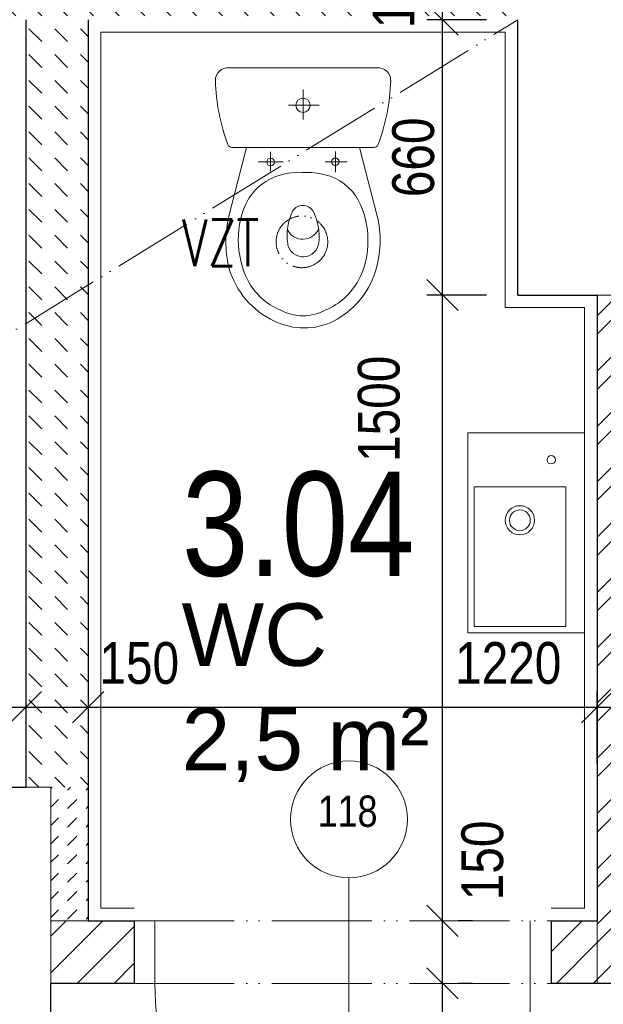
# Model space of a CAD drawing. Header units: millimetres. Extents: x -300958 to -108039, y 30118 to 292543.
# Tile 192 of 256: x -194447 to -193048, y 147670 to 150030. Entities that reach past the tile are written whole.
import ezdxf
from ezdxf.enums import TextEntityAlignment as Align

# ---------------------------------------------------------------- set-up
doc = ezdxf.new("R2010")
doc.units = ezdxf.units.MM
doc.header["$MEASUREMENT"] = 0
doc.linetypes.add('ACAD_ISO05W100', pattern=[33, 24, -3, 0, -3, 0, -3])
doc.layers.get('0').update_dxf_attribs({"lineweight": 13})
doc.layers.get('Defpoints').update_dxf_attribs({"color": 3, "lineweight": 13})
for name, color, linetype, lineweight in [('dims', 7, 'Continuous', 9), ('dvere', 7, 'Continuous', 9), ('Materiály', 1, 'Continuous', 13), ('navrh', 1, 'Continuous', 9), ('obklad', 8, 'Continuous', 5), ('popis', 7, 'Continuous', 9), ('PSV', 7, 'Continuous', 13), ('rost', 6, 'Continuous', 0), ('tenka', 7, 'Continuous', 13), ('texts', 3, 'Continuous', 30), ('walls', 7, 'Continuous', 13), ('zařizovací předměty', 7, 'Continuous', 9), ('ŠRAFA', 7, 'Continuous', 13)]:
    doc.layers.add(name, color=color, linetype=linetype, lineweight=lineweight)
doc.styles.add('GENERATED_STYLE_8', font='arial.ttf')
doc.styles.get("Standard").update_dxf_attribs({"font": 'txt.shx'})
doc.styles.add('STYLE-0', font='ARIALN.TTF')
doc.styles.add('Style-Arial', font='arial.ttf')
doc.dimstyles.new('arch', dxfattribs={"dimscale": 50, "dimtxt": 2.5, "dimasz": 2.5, "dimexe": 1.25, "dimexo": 0.9, "dimtad": 1, "dimdec": 0, "dimtxsty": 'STYLE-0', "dimblk": 'ARCHTICK', "dimcen": 2.5, "dimadec": 0, "dimazin": 0, "dimtfac": 1, "dimtdec": 0, "dimtmove": 2, "dimatfit": 3, "dimldrblk": 'ARCHTICK', "dimfxl": 0, "dimarcsym": 0})
pattern_1 = [(45, (31500, 0), (-44.194174, 44.194174), [])]

# ---------------------------------------------------------------- blocks, each defined once
blk = doc.blocks.new('_ArchTick')
at = {"color": 0, "linetype": 'ByBlock', "flags": 128}
blk.add_lwpolyline([(-0.5, -0.5), (0.5, 0.5)], dxfattribs=at)
blk = doc.blocks.new('*D2320')
at = {"layer": 'Defpoints', "color": 0, "linetype": 'Continuous'}
for p in [(-193433.1, 149370), (-193252.6, 149370), (-193436.5, 147870)]:
    blk.add_point(p, dxfattribs=at)
at = {"layer": 'dims', "color": 0, "linetype": 'Continuous', "lineweight": -2}
for p, q in [((-193327.6, 149370), (-193470.6, 149370)), ((-193433.1, 147870), (-193433.1, 149370)), ((-193361.5, 147870), (-193395.6, 147870))]:
    blk.add_line(p, q, dxfattribs=at)
at = {"layer": 'dims', "color": 0, "linetype": 'Continuous', "lineweight": -2, "xscale": 75, "yscale": 75, "zscale": 75}
for p, rotation in [((-193433.1, 149370), 90), ((-193433.1, 147870), 270)]:
    blk.add_blockref('_ArchTick', p, dxfattribs=dict(at, rotation=rotation))
at = {"layer": 'dims', "color": 0, "linetype": 'Continuous', "insert": (-193585.5, 149097.2), "char_height": 100, "attachment_point": 5, "rotation": 90, "style": 'STYLE-0'}
blk.add_mtext('1500', dxfattribs=at)
blk = doc.blocks.new('*D2321')
at = {"layer": 'Defpoints', "color": 0, "linetype": 'Continuous'}
for p in [(-193436.5, 147720), (-193433.1, 147720), (-193436.5, 145770)]:
    blk.add_point(p, dxfattribs=at)
at = {"layer": 'dims', "color": 0, "linetype": 'Continuous', "lineweight": -2}
for p, q in [((-193433.1, 145770), (-193433.1, 147720)), ((-193361.5, 147720), (-193395.6, 147720)), ((-193361.5, 145770), (-193395.6, 145770))]:
    blk.add_line(p, q, dxfattribs=at)
at = {"layer": 'dims', "color": 0, "linetype": 'Continuous', "lineweight": -2, "xscale": 75, "yscale": 75, "zscale": 75}
for p, rotation in [((-193433.1, 147720), 90), ((-193433.1, 145770), 270)]:
    blk.add_blockref('_ArchTick', p, dxfattribs=dict(at, rotation=rotation))
at = {"layer": 'dims', "color": 0, "linetype": 'Continuous', "insert": (-193531.9, 146454.9), "char_height": 100, "attachment_point": 5, "rotation": 90, "style": 'STYLE-0'}
blk.add_mtext('1950', dxfattribs=at)
blk = doc.blocks.new('*D2367')
at = {"layer": 'Defpoints', "color": 0, "linetype": 'Continuous'}
for p in [(-193436.5, 147870), (-193433.1, 147870), (-193436.5, 147720)]:
    blk.add_point(p, dxfattribs=at)
at = {"layer": 'dims', "color": 0, "linetype": 'Continuous', "lineweight": -2}
for p, q in [((-193433.1, 147720), (-193433.1, 147870)), ((-193361.5, 147870), (-193395.6, 147870)), ((-193361.5, 147720), (-193395.6, 147720))]:
    blk.add_line(p, q, dxfattribs=at)
at = {"layer": 'dims', "color": 0, "linetype": 'Continuous', "lineweight": -2, "xscale": 75, "yscale": 75, "zscale": 75}
for p, rotation in [((-193433.1, 147870), 90), ((-193433.1, 147720), 270)]:
    blk.add_blockref('_ArchTick', p, dxfattribs=dict(at, rotation=rotation))
at = {"layer": 'dims', "color": 0, "linetype": 'Continuous', "insert": (-193337.2, 148014.7), "char_height": 100, "attachment_point": 5, "rotation": 90, "style": 'STYLE-0'}
blk.add_mtext('150', dxfattribs=at)
blk = doc.blocks.new('*D2403')
at = {"layer": 'Defpoints', "color": 0, "linetype": 'Continuous'}
for p in [(-194282.6, 148649), (-193062.6, 148382), (-193062.6, 148382)]:
    blk.add_point(p, dxfattribs=at)
at = {"layer": 'dims', "color": 0, "linetype": 'Continuous', "lineweight": -2}
for p, q in [((-194282.6, 148574), (-194282.6, 148344.5)), ((-193062.6, 148457), (-193062.6, 148419.5)), ((-194282.6, 148382), (-193062.6, 148382))]:
    blk.add_line(p, q, dxfattribs=at)
at = {"layer": 'dims', "color": 0, "linetype": 'Continuous', "lineweight": -2, "xscale": 75, "yscale": 75, "zscale": 75, "rotation": 180}
blk.add_blockref('_ArchTick', (-194282.6, 148382), dxfattribs=at)
at = {"layer": 'dims', "color": 0, "linetype": 'Continuous', "lineweight": -2, "xscale": 75, "yscale": 75, "zscale": 75}
blk.add_blockref('_ArchTick', (-193062.6, 148382), dxfattribs=at)
at = {"layer": 'dims', "color": 0, "linetype": 'Continuous', "insert": (-193275.6, 148487.3), "char_height": 100, "attachment_point": 5, "style": 'STYLE-0'}
blk.add_mtext('1220', dxfattribs=at)
blk = doc.blocks.new('*D2404')
at = {"layer": 'Defpoints', "color": 0, "linetype": 'Continuous'}
for p in [(-192762.6, 148382), (-192762.6, 148382), (-193062.6, 148172.2)]:
    blk.add_point(p, dxfattribs=at)
at = {"layer": 'dims', "color": 0, "linetype": 'Continuous', "lineweight": -2}
for p, q in [((-192762.6, 148457), (-192762.6, 148419.5)), ((-193062.6, 148247.2), (-193062.6, 148419.5)), ((-193062.6, 148382), (-192762.6, 148382))]:
    blk.add_line(p, q, dxfattribs=at)
at = {"layer": 'dims', "color": 0, "linetype": 'Continuous', "lineweight": -2, "xscale": 75, "yscale": 75, "zscale": 75, "rotation": 180}
blk.add_blockref('_ArchTick', (-193062.6, 148382), dxfattribs=at)
at = {"layer": 'dims', "color": 0, "linetype": 'Continuous', "lineweight": -2, "xscale": 75, "yscale": 75, "zscale": 75}
blk.add_blockref('_ArchTick', (-192762.6, 148382), dxfattribs=at)
at = {"layer": 'dims', "color": 0, "linetype": 'Continuous', "insert": (-192918.2, 148454.9), "char_height": 100, "attachment_point": 5, "style": 'STYLE-0'}
blk.add_mtext('300', dxfattribs=at)
blk = doc.blocks.new('*D2453')
at = {"layer": 'Defpoints', "color": 0, "linetype": 'Continuous'}
for p in [(-193433.1, 150030), (-193252.6, 150030), (-193252.6, 149370)]:
    blk.add_point(p, dxfattribs=at)
at = {"layer": 'dims', "color": 0, "linetype": 'Continuous', "lineweight": -2}
for p, q in [((-193327.6, 150030), (-193470.6, 150030)), ((-193433.1, 149370), (-193433.1, 150030)), ((-193327.6, 149370), (-193470.6, 149370))]:
    blk.add_line(p, q, dxfattribs=at)
at = {"layer": 'dims', "color": 0, "linetype": 'Continuous', "lineweight": -2, "xscale": 75, "yscale": 75, "zscale": 75}
for p, rotation in [((-193433.1, 150030), 90), ((-193433.1, 149370), 270)]:
    blk.add_blockref('_ArchTick', p, dxfattribs=dict(at, rotation=rotation))
at = {"layer": 'dims', "color": 0, "linetype": 'Continuous', "insert": (-193502.9, 149700), "char_height": 100, "attachment_point": 5, "rotation": 90, "style": 'STYLE-0'}
blk.add_mtext('660', dxfattribs=at)
blk = doc.blocks.new('wc_kombi')
at = {"color": 0, "linetype": 'ByBlock', "lineweight": -2}
for p, q in [((0.1775, 0), (-0.1775, 0)), ((0.0002, -0.1237), (0.0002, -0.0524)), ((-0.0347, -0.0898), (0.0384, -0.0898)), ((-0.1356, -0.1907), (-0.1773, -0.3527)), ((-0.1706, -0.1907), (0.1706, -0.1907)), ((0.1357, -0.1907), (-0.1356, -0.1907)), ((-0.0778, -0.2013), (-0.0778, -0.2482)), ((0.0775, -0.2004), (0.0775, -0.2501)), ((0.1773, -0.3527), (0.1357, -0.1907)), ((-0.1078, -0.2257), (-0.0478, -0.2257)), ((0.0534, -0.2257), (0.106, -0.2257)), ((0.0013, -0.2508), (-0.0024, -0.2508)), ((-0.0366, -0.4251), (-0.0367, -0.4214))]:
    blk.add_line(p, q, dxfattribs=at)
for centre, radius in [((0, -0.0898), 0.0171), ((-0.0778, -0.2257), 0.00927), ((0.0775, -0.2252), 0.0089)]:
    blk.add_circle(centre, radius, dxfattribs=at)
for centre, radius, start, end in [((-0.1801, -0.0299), 0.03, 84.9385, 181.5621), ((0.1801, -0.0299), 0.03, 358.4383, 95.0618), ((0.2615, -0.0178), 0.4718, 181.5608, 200.6512), ((-0.2615, -0.0178), 0.4718, 339.3489, 358.4387), ((-0.1706, -0.1807), 0.01, 200.6489, 270.0028), ((0.1706, -0.1807), 0.01, 270, 339.3483), ((-0.0114, -0.3985), 0.148, 86.5055, 126.0101), ((0.006, -0.4465), 0.1958, 76.3604, 91.3715), ((0.0217, -0.3796), 0.1271, 29.404, 76.1254), ((-0.0104, -0.3911), 0.1427, 128.0842, 148.8348), ((0.0459, -0.4104), 0.2012, 152.4237, 180.8026), ((-0.0005, -0.3598), 0.0297, 36.344, 144.2662), ((-0.0371, -0.4083), 0.1924, 358.536, 28.2377), ((0.0816, -0.4165), 0.2666, 166.1457, 193.5616), ((0.1001, -0.402), 0.1382, 154.478, 188.0608), ((-0.0958, -0.404), 0.1343, 353.2317, 27.4086), ((-0.0653, -0.4139), 0.2501, 342.2461, 14.1632), ((-0.0006, -0.3697), 0.0413, 206.767, 336.409), ((0.0659, -0.4119), 0.2212, 180.3296, 206.1001), ((0, -0.4154), 0.0378, 194.8362, 353.2743), ((-0.0346, -0.4193), 0.19, 331.7361, 1.8342), ((0.013, -0.4271), 0.1975, 195.246, 245.7395), ((-0.019, -0.4276), 0.2019, 297.1495, 341.935), ((0.0046, -0.437), 0.1552, 207.7501, 247.4669), ((-0.0065, -0.4349), 0.1579, 292.8858, 331.8972), ((0, -0.4814), 0.1131, 240.9792, 299.0208), ((0.0025, -0.4644), 0.1593, 243.6726, 296.3274)]:
    blk.add_arc(centre, radius, start, end, dxfattribs=at)
blk = doc.blocks.new('*D2467')
at = {"layer": 'Defpoints', "color": 0, "linetype": 'Continuous'}
for p in [(-193433.1, 150180), (-193252.6, 150180), (-193252.6, 150030)]:
    blk.add_point(p, dxfattribs=at)
at = {"layer": 'dims', "color": 0, "linetype": 'Continuous', "lineweight": -2}
for p, q in [((-193327.6, 150180), (-193470.6, 150180)), ((-193433.1, 150030), (-193433.1, 150180)), ((-193327.6, 150030), (-193470.6, 150030))]:
    blk.add_line(p, q, dxfattribs=at)
at = {"layer": 'dims', "color": 0, "linetype": 'Continuous', "lineweight": -2, "xscale": 75, "yscale": 75, "zscale": 75}
for p, rotation in [((-193433.1, 150180), 90), ((-193433.1, 150030), 270)]:
    blk.add_blockref('_ArchTick', p, dxfattribs=dict(at, rotation=rotation))
at = {"layer": 'dims', "color": 0, "linetype": 'Continuous', "insert": (-193549.7, 150105), "char_height": 100, "attachment_point": 5, "rotation": 90, "style": 'STYLE-0'}
blk.add_mtext('150', dxfattribs=at)
blk = doc.blocks.new('*D2584')
at = {"layer": 'Defpoints', "color": 0, "linetype": 'Continuous'}
for p in [(-194432.6, 148649), (-194282.6, 148382), (-194282.6, 148382)]:
    blk.add_point(p, dxfattribs=at)
at = {"layer": 'dims', "color": 0, "linetype": 'Continuous', "lineweight": -2}
for p, q in [((-194432.6, 148574), (-194432.6, 148344.5)), ((-194282.6, 148457), (-194282.6, 148419.5)), ((-194432.6, 148382), (-194282.6, 148382))]:
    blk.add_line(p, q, dxfattribs=at)
at = {"layer": 'dims', "color": 0, "linetype": 'Continuous', "lineweight": -2, "xscale": 75, "yscale": 75, "zscale": 75, "rotation": 180}
blk.add_blockref('_ArchTick', (-194432.6, 148382), dxfattribs=at)
at = {"layer": 'dims', "color": 0, "linetype": 'Continuous', "lineweight": -2, "xscale": 75, "yscale": 75, "zscale": 75}
blk.add_blockref('_ArchTick', (-194282.6, 148382), dxfattribs=at)
at = {"layer": 'dims', "color": 0, "linetype": 'Continuous', "insert": (-194160.3, 148487.3), "char_height": 100, "attachment_point": 5, "style": 'STYLE-0'}
blk.add_mtext('150', dxfattribs=at)
blk = doc.blocks.new('*D2587')
at = {"layer": 'Defpoints', "color": 0, "linetype": 'Continuous'}
for p in [(-196232.6, 148649), (-194432.6, 148382), (-194432.6, 148382)]:
    blk.add_point(p, dxfattribs=at)
at = {"layer": 'dims', "color": 0, "linetype": 'Continuous', "lineweight": -2}
for p, q in [((-196232.6, 148574), (-196232.6, 148344.5)), ((-194432.6, 148457), (-194432.6, 148419.5)), ((-196232.6, 148382), (-194432.6, 148382))]:
    blk.add_line(p, q, dxfattribs=at)
at = {"layer": 'dims', "color": 0, "linetype": 'Continuous', "lineweight": -2, "xscale": 75, "yscale": 75, "zscale": 75, "rotation": 180}
blk.add_blockref('_ArchTick', (-196232.6, 148382), dxfattribs=at)
at = {"layer": 'dims', "color": 0, "linetype": 'Continuous', "lineweight": -2, "xscale": 75, "yscale": 75, "zscale": 75}
blk.add_blockref('_ArchTick', (-194432.6, 148382), dxfattribs=at)
at = {"layer": 'dims', "color": 0, "linetype": 'Continuous', "insert": (-195129.1, 148487.3), "char_height": 100, "attachment_point": 5, "style": 'STYLE-0'}
blk.add_mtext('1800', dxfattribs=at)
blk = doc.blocks.new('*D2066')
at = {"layer": 'Defpoints', "color": 0, "linetype": 'Continuous'}
for p in [(-194872.6, 147740), (-194372.6, 147720), (-194372.6, 147431.2)]:
    blk.add_point(p, dxfattribs=at)
at = {"layer": 'dims', "color": 0, "linetype": 'Continuous', "lineweight": -2}
for p, q in [((-194872.6, 147665), (-194872.6, 147393.7)), ((-194372.6, 147645), (-194372.6, 147393.7)), ((-194872.6, 147431.2), (-194372.6, 147431.2))]:
    blk.add_line(p, q, dxfattribs=at)
at = {"layer": 'dims', "color": 0, "linetype": 'Continuous', "lineweight": -2, "xscale": 75, "yscale": 75, "zscale": 75, "rotation": 180}
blk.add_blockref('_ArchTick', (-194872.6, 147431.2), dxfattribs=at)
at = {"layer": 'dims', "color": 0, "linetype": 'Continuous', "lineweight": -2, "xscale": 75, "yscale": 75, "zscale": 75}
blk.add_blockref('_ArchTick', (-194372.6, 147431.2), dxfattribs=at)
at = {"layer": 'dims', "color": 0, "linetype": 'Continuous', "insert": (-194627.1, 147501), "char_height": 100, "attachment_point": 5, "style": 'STYLE-0'}
blk.add_mtext('500', dxfattribs=at)
blk = doc.blocks.new('*D2067')
at = {"layer": 'Defpoints', "color": 0, "linetype": 'Continuous'}
for p in [(-194372.6, 147720), (-189692.6, 147720), (-189692.6, 147431.2)]:
    blk.add_point(p, dxfattribs=at)
at = {"layer": 'dims', "color": 0, "linetype": 'Continuous', "lineweight": -2}
for p, q in [((-194372.6, 147645), (-194372.6, 147393.7)), ((-189692.6, 147645), (-189692.6, 147393.7)), ((-194372.6, 147431.2), (-189692.6, 147431.2))]:
    blk.add_line(p, q, dxfattribs=at)
at = {"layer": 'dims', "color": 0, "linetype": 'Continuous', "lineweight": -2, "xscale": 75, "yscale": 75, "zscale": 75, "rotation": 180}
blk.add_blockref('_ArchTick', (-194372.6, 147431.2), dxfattribs=at)
at = {"layer": 'dims', "color": 0, "linetype": 'Continuous', "lineweight": -2, "xscale": 75, "yscale": 75, "zscale": 75}
blk.add_blockref('_ArchTick', (-189692.6, 147431.2), dxfattribs=at)
at = {"layer": 'dims', "color": 0, "linetype": 'Continuous', "insert": (-191897.7, 147501), "char_height": 100, "attachment_point": 5, "style": 'STYLE-0'}
blk.add_mtext('4680', dxfattribs=at)

msp = doc.modelspace()

# ---------------------------------------------------------------- hatches: boundary and pattern name
at = {"layer": 'Materiály', "linetype": 'Continuous'}
h = msp.add_hatch(dxfattribs=at)
h.set_pattern_fill('DASH', color=256, scale=350, angle=135, style=0)
h.set_pattern_definition([(135, (31500, 0), (-61.8718434, 4e-15), [43.75, -43.75])])
h.paths.add_polyline_path([(-194652.6, 150180), (-196232.6, 150180), (-196232.6, 150230), (-196382.6, 150230), (-196382.6, 150180), (-196382.6, 149980), (-196232.6, 149980), (-196232.6, 150030), (-194432.6, 150030), (-194432.6, 148190), (-194282.6, 148190), (-194282.6, 150030), (-193252.6, 150030), (-193252.6, 150180), (-194152.6, 150180)])
h.paths.add_polyline_path([(-193625.8, 149993.4), (-193625.8, 150216.6), (-193473.7, 150216.6), (-193473.7, 149993.4)], flags=25)
at = {"layer": 'Materiály', "linetype": 'Continuous', "lineweight": 0}
h = msp.add_hatch(dxfattribs=at)
h.set_pattern_fill('ANSI32', color=256, scale=250, style=0)
h.set_pattern_definition([(45, (31500, 0), (-66.29126, 66.29126), []), (45, (31544.19, 0), (-66.29126, 66.29126), [])])
h.paths.add_polyline_path([(-193062.6, 147870), (-193062.6, 147720), (-192712.6, 147720), (-192712.6, 147870), (-192762.6, 147870), (-192762.6, 149370), (-193062.6, 149370)])
at = {"layer": 'Materiály', "linetype": 'Continuous'}
h = msp.add_hatch(dxfattribs=at)
h.set_pattern_fill('DASH', color=256, scale=250, angle=45, style=0)
h.set_pattern_definition([(45, (31500, 0), (4e-15, 44.194174), [31.25, -31.25])])
h.paths.add_polyline_path([(-194372.6, 147870), (-194282.6, 147870), (-194282.6, 148190), (-194372.6, 148190)])
h = msp.add_hatch(dxfattribs=at)
h.set_pattern_fill('ANSI31', color=256, scale=500, style=0)
h.set_pattern_definition(pattern_1)
h.paths.add_polyline_path([(-194372.6, 147870), (-194172.6, 147870), (-194172.6, 147720), (-194372.6, 147720)])
h = msp.add_hatch(dxfattribs=at)
h.set_pattern_fill('ANSI31', color=256, scale=500, style=0)
h.set_pattern_definition(pattern_1)
h.paths.add_polyline_path([(-193172.6, 147720), (-193062.6, 147720), (-193062.6, 147870), (-193172.6, 147870)])

# ---------------------------------------------------------------- linework, layer by layer
at = {"layer": 'dvere', "linetype": 'Continuous'}
for p, q in [((-193657.6, 146866.2), (-193657.6, 147973)), ((-194122.6, 147720), (-194122.6, 147870)), ((-193222.6, 147720), (-193222.6, 147870))]:
    msp.add_line(p, q, dxfattribs=at)
at = {"layer": 'dvere', "linetype": 'ACAD_ISO05W100', "ltscale": 10}
for p, q in [((-194172.6, 147870), (-193172.6, 147870)), ((-194172.6, 147720), (-193172.6, 147720))]:
    msp.add_line(p, q, dxfattribs=at)
at = {"layer": 'dvere', "linetype": 'Continuous', "flags": 128}
msp.add_lwpolyline([(-193222.6, 147720), (-193222.6, 146820), (-193222.6, 147720), (-193222.6, 146820, -0.414214), (-194122.6, 147720)], format="xyb", dxfattribs=at)
at = {"layer": 'Materiály', "linetype": 'Continuous', "lineweight": 0}
msp.add_line((-193062.6, 149370), (-192762.6, 149370), dxfattribs=at)
at = {"layer": 'navrh', "linetype": 'Continuous', "lineweight": 30}
for p, q in [((-194432.6, 150030), (-194432.6, 148190)), ((-194282.6, 150030), (-194282.6, 148190)), ((-193062.6, 149370), (-193062.6, 147870)), ((-194282.6, 148190), (-194282.6, 147870)), ((-194282.6, 147870), (-194172.6, 147870)), ((-194172.6, 147870), (-194172.6, 147720)), ((-193172.6, 147870), (-193172.6, 147720)), ((-193172.6, 147870), (-193062.6, 147870)), ((-194172.6, 147720), (-194372.6, 147720)), ((-192712.6, 147720), (-193172.6, 147720))]:
    msp.add_line(p, q, dxfattribs=at)
at = {"layer": 'obklad', "linetype": 'Continuous', "lineweight": 0}
for p, q in [((-194252.6, 150000), (-194252.6, 147900)), ((-194252.6, 148190), (-194252.6, 147900)), ((-194252.6, 147900), (-194172.6, 147900))]:
    msp.add_line(p, q, dxfattribs=at)
at = {"layer": 'obklad', "linetype": 'Continuous', "lineweight": 0, "flags": 128}
msp.add_lwpolyline([(-194252.6, 150000), (-193282.6, 150000), (-193282.6, 149340), (-193092.6, 149340), (-193092.6, 147900), (-193172.6, 147900)], dxfattribs=at)
at = {"layer": 'PSV', "linetype": 'Continuous', "lineweight": 0}
msp.add_circle((-193657.6, 148113.1), 140.1, dxfattribs=at)
at = {"layer": 'rost', "linetype": 'ACAD_ISO05W100', "lineweight": 0, "ltscale": 8}
msp.add_line((-196232.6, 148190), (-193252.6, 150030), dxfattribs=at)
at = {"layer": 'tenka', "linetype": 'Continuous'}
for p, q in [((-194432.6, 148190), (-194372.6, 148190)), ((-194372.6, 148190), (-194372.6, 147870)), ((-193062.6, 147870), (-193062.6, 147720))]:
    msp.add_line(p, q, dxfattribs=at)
at = {"layer": 'walls', "linetype": 'Continuous', "lineweight": 30}
for p, q in [((-193252.6, 149370), (-193252.6, 150030)), ((-193252.6, 149370), (-193062.6, 149370)), ((-196232.6, 148190), (-194432.6, 148190)), ((-194372.6, 147360), (-194372.6, 147720))]:
    msp.add_line(p, q, dxfattribs=at)
at = {"layer": 'zařizovací předměty', "linetype": 'Continuous', "lineweight": 0, "flags": 128}
msp.add_lwpolyline([(-193092.6, 148560), (-193372.6, 148560), (-193372.6, 149040), (-193092.6, 149040), (-193092.6, 148560)], dxfattribs=at)
msp.add_lwpolyline([(-193137.6, 148575), (-193357.6, 148575), (-193357.6, 148910), (-193137.6, 148910)], close=True, dxfattribs=at)
at = {"layer": 'zařizovací předměty', "linetype": 'ACAD_ISO05W100', "lineweight": 0, "ltscale": 5}
msp.add_circle((-193770.3, 149497.4), 62, dxfattribs=at)
at = {"layer": 'zařizovací předměty', "linetype": 'Continuous', "lineweight": 0}
for centre, radius in [((-193172.6, 148975), 10), ((-193247.6, 148830), 35), ((-193247.6, 148830), 25)]:
    msp.add_circle(centre, radius, dxfattribs=at)
at = {"layer": 'ŠRAFA', "linetype": 'Continuous', "lineweight": 0, "flags": 128}
for points in [[(-193172.6, 147870), (-193172.6, 147720), (-192712.6, 147720), (-192712.6, 147870), (-192762.6, 147870), (-192762.6, 149370), (-193062.6, 149370), (-193062.6, 147870)], [(-194372.6, 147870), (-194172.6, 147870), (-194172.6, 147720), (-194372.6, 147720)]]:
    msp.add_lwpolyline(points, close=True, dxfattribs=at)

# ---------------------------------------------------------------- block references
at = {"layer": 'zařizovací předměty', "linetype": 'Continuous', "lineweight": 0, "xscale": 1000, "yscale": 1000, "zscale": 1000}
msp.add_blockref('wc_kombi', (-193767.6, 149914.7), dxfattribs=at)

# ---------------------------------------------------------------- texts
at = {"layer": 'popis', "linetype": 'Continuous', "lineweight": 0, "insert": (-194058.7, 148630.9), "char_height": 150, "width": 1303.837, "attachment_point": 1, "style": 'GENERATED_STYLE_8'}
msp.add_mtext('WC\\P2,5 m²', dxfattribs=at)
at = {"layer": 'PSV', "linetype": 'Continuous', "lineweight": 0, "style": 'STYLE-0'}
msp.add_text('118', height=75, dxfattribs=at).set_placement((-193660.7, 148132.7), align=Align.MIDDLE_CENTER)
at = {"layer": 'texts', "linetype": 'Continuous', "lineweight": 0, "insert": (-193779.1, 148819.9), "char_height": 250, "width": 788.673, "attachment_point": 5}
msp.add_mtext('{\\fArial Narrow|b0|i0|c238|p39;3.04}', dxfattribs=at)
at = {"layer": 'zařizovací předměty', "linetype": 'Continuous', "insert": (-194057.8, 149494.9), "char_height": 112, "attachment_point": 4, "rotation": 0.0012, "line_spacing_factor": 0.765173, "style": 'Style-Arial'}
msp.add_mtext('{\\Fromans|c238;\\W0.71429;VZT}', dxfattribs=at)

# ---------------------------------------------------------------- dimensions: what is measured, and where the dimension line sits
at = {"layer": 'dims', "linetype": 'Continuous'}
for base, p1, p2, picture, middle in [((-193433.1, 150180), (-193252.6, 150030), (-193252.6, 150180), '*D2467', (-193549.7, 150105)), ((-193433.1, 150030), (-193252.6, 149370), (-193252.6, 150030), '*D2453', (-193502.9, 149700))]:
    dim = msp.add_linear_dim(base=base, p1=p1, p2=p2, angle=90, dimstyle='arch', override={"dimtxt": 2, "dimasz": 1.5, "dimexe": 0.75, "dimexo": 1.5, "dimgap": 0.375, "dimcen": 0.05}, dxfattribs=at)
    dim.commit()
    dim.dimension.update_dxf_attribs({"geometry": picture, "text_midpoint": middle})
for base, p1, p2, picture, middle in [((-193433.1, 149370), (-193436.5, 147870), (-193252.6, 149370), '*D2320', (-193585.5, 149097.2)), ((-193433.1, 147870), (-193436.5, 147720), (-193436.5, 147870), '*D2367', (-193337.2, 148014.7)), ((-193433.1, 147720), (-193436.5, 145770), (-193436.5, 147720), '*D2321', (-193531.9, 146454.9))]:
    dim = msp.add_linear_dim(base=base, p1=p1, p2=p2, angle=90, dimstyle='arch', override={"dimtxt": 2, "dimasz": 1.5, "dimexe": 0.75, "dimexo": 1.5, "dimgap": 0.375, "dimcen": 0.05}, dxfattribs=at)
    dim.commit()
    dim.dimension.update_dxf_attribs({"geometry": picture, "text_midpoint": middle, "dimtype": 160})
for base, p1, p2, picture, middle in [((-194432.6, 148382), (-196232.6, 148649), (-194432.6, 148382), '*D2587', (-195129.1, 148487.3)), ((-194282.6, 148382), (-194432.6, 148649), (-194282.6, 148382), '*D2584', (-194160.3, 148487.3)), ((-193062.6, 148382), (-194282.6, 148649), (-193062.6, 148382), '*D2403', (-193275.6, 148487.3)), ((-192762.6, 148382), (-193062.6, 148172.2), (-192762.6, 148382), '*D2404', (-192918.2, 148454.9)), ((-194372.6, 147431.2), (-194872.6, 147740), (-194372.6, 147720), '*D2066', (-194627.1, 147501)), ((-189692.6, 147431.2), (-194372.6, 147720), (-189692.6, 147720), '*D2067', (-191897.7, 147501))]:
    dim = msp.add_linear_dim(base=base, p1=p1, p2=p2, dimstyle='arch', override={"dimtxt": 2, "dimasz": 1.5, "dimexe": 0.75, "dimexo": 1.5, "dimgap": 0.375, "dimcen": 0.05}, dxfattribs=at)
    dim.commit()
    dim.dimension.update_dxf_attribs({"geometry": picture, "text_midpoint": middle, "dimtype": 160})

doc.saveas('drawing.dxf')
